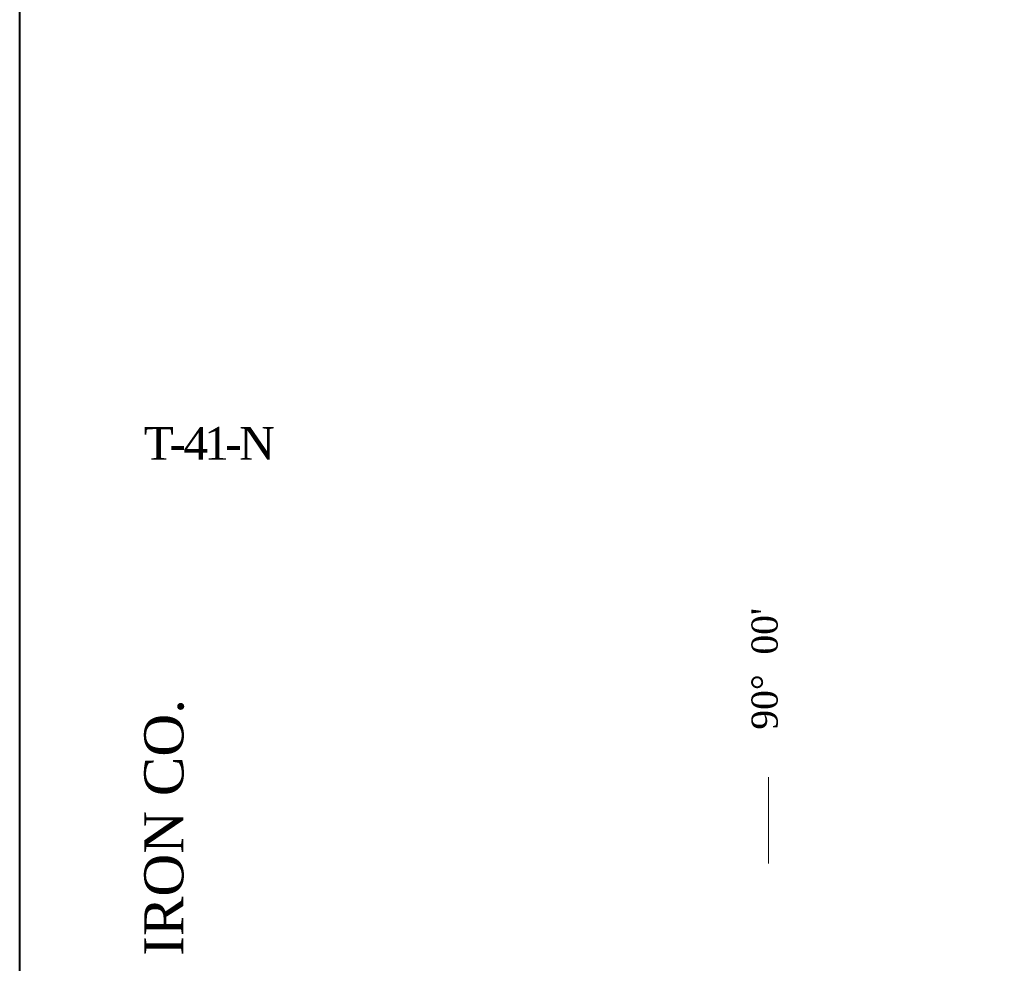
# Model space of a CAD drawing. Extents: x 290250 to 590026, y 44066 to 275711.
# Tile 4 of 121: x 290250 to 317358, y 131210 to 157178. Entities that reach past the tile are written whole.
import ezdxf

# ---------------------------------------------------------------- set-up
doc = ezdxf.new("R2010")
doc.units = 0
doc.header["$MEASUREMENT"] = 0
for name, color, linetype, lineweight in [('C_per_lat_long', 240, 'Continuous', 9), ('C_per_sheet_border', 240, 'Continuous', 40), ('C_per_txt_blk', 240, 'Continuous', 20)]:
    doc.layers.add(name, color=color, linetype=linetype, lineweight=lineweight)
doc.layers.add('C_per_txt_county_name', color=240, linetype='Continuous')
doc.styles.add('Times New Roman', font='times.ttf')

msp = doc.modelspace()

# ---------------------------------------------------------------- linework, layer by layer
at = {"layer": 'C_per_lat_long', "ltscale": 0.5}
msp.add_line((310862, 136328, 70), (310862, 133953, 70), dxfattribs=at)
at = {"layer": 'C_per_sheet_border', "ltscale": 0.5, "elevation": 100, "flags": 128}
msp.add_lwpolyline([(290250, 275711), (590026, 275711), (590026, 44066), (290250, 44066), (290250, 275711)], dxfattribs=at)

# ---------------------------------------------------------------- texts
at = {"layer": 'C_per_txt_blk', "ltscale": 0.5, "insert": (295397, 145518, 60), "char_height": 900, "attachment_point": 5, "line_spacing_factor": 0.8, "style": 'Times New Roman'}
msp.add_mtext('{\\T0.75;\\C256;T-41-N}', dxfattribs=at)
at = {"layer": 'C_per_txt_blk', "ltscale": 0.5, "insert": (310763, 139315, 60), "char_height": 720, "attachment_point": 5, "rotation": 90, "line_spacing_factor": 0.8, "style": 'Times New Roman'}
msp.add_mtext("{\\C256;90%%d  00'}", dxfattribs=at)
at = {"layer": 'C_per_txt_county_name', "ltscale": 0.5, "insert": (294229, 134949, 70), "char_height": 1080, "attachment_point": 5, "rotation": 90, "line_spacing_factor": 0.8, "style": 'Times New Roman'}
msp.add_mtext('{\\C256;IRON CO.}', dxfattribs=at)

doc.saveas('drawing.dxf')
